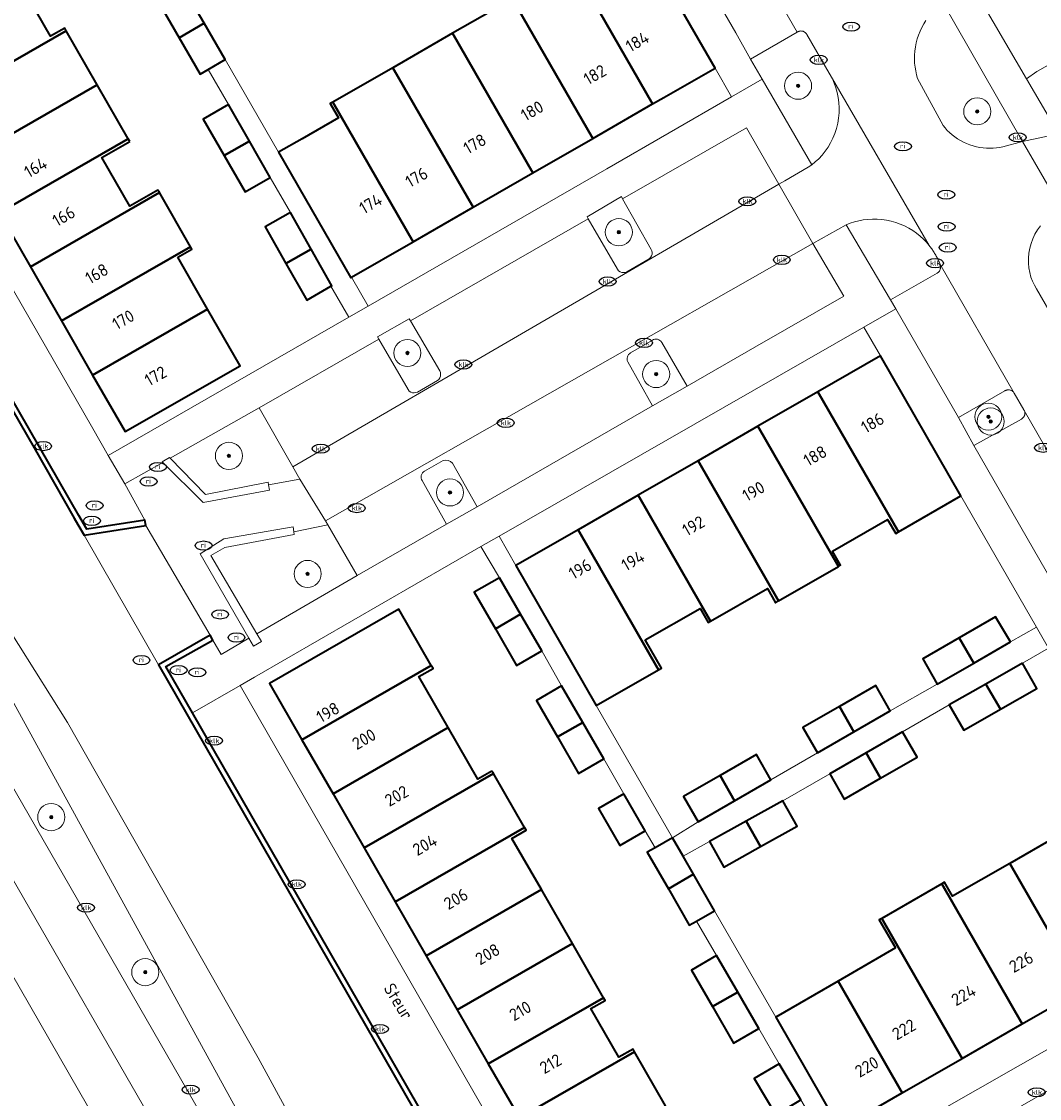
# Model space of a CAD drawing. Header units: metres. Extents: x 103671 to 105190, y 427150 to 429171.
# Tile 53 of 256: x 104282 to 104357, y 427253 to 427333. Entities that reach past the tile are written whole.
import ezdxf
from ezdxf.enums import TextEntityAlignment as Align

# ---------------------------------------------------------------- set-up
doc = ezdxf.new("R2010")
doc.units = ezdxf.units.M
for name, color, linetype, lineweight in [('B-WE-GK-BESCHOEIING-G', 253, 'GK-BESCHOEIING-SO', 18), ('B-WE-GK-KADEMUUR-GV', 253, 'Continuous', 35), ('B-WE-GR-BEPLANTING_CULTUUR_BODEMBEDEKKER-GV', 253, 'Continuous', 18), ('B-WE-GR-BEPLANTING_CULTUUR_HEESTERS-GV', 253, 'Continuous', 18), ('B-WE-GR-BOOM-S', 253, 'Continuous', 25), ('B-WE-IE-MEUBILAIR-S', 253, 'Continuous', 25), ('B-WE-IE-TERREINAFSCHEIDING_KUNSTMATIG_MUUR-GV', 253, 'Continuous', 18), ('B-WE-OG-BEBOUWING-GV', 253, 'Continuous', 35), ('B-WE-OG-BEBOUWING-T18', 7, 'Continuous', 18), ('B-WE-OG-TERREIN_BEGROEID-GV', 253, 'Continuous', 18), ('B-WE-OG-TERREIN_ERF-GV', 253, 'Continuous', 18), ('B-WE-OG-TERREIN_OEVER-GV', 253, 'Continuous', 18), ('B-WE-OG-TOPOGRAFIE-T18', 7, 'Continuous', 18), ('B-WE-OG-WATER_SLOOT-GV', 253, 'Continuous', 18), ('B-WE-VH-GESLOTENVERHARDING_ASFALT-GV', 253, 'Continuous', 18), ('B-WE-VH-OPENVERHARDING-GV', 253, 'Continuous', 18), ('B-WE-VH-OPENVERHARDING_BETONSTRAATSTEEN-GV', 253, 'Continuous', 18), ('B-WE-VH-OPENVERHARDING_TEGEL-GV', 253, 'Continuous', 18), ('B-WE-VW-MARKERING_PICTOGRAM-G', 253, 'Continuous', 18)]:
    doc.layers.add(name, color=color, linetype=linetype, lineweight=lineweight)
doc.styles.add('NLCS-ISO', font='NLCS-ISO.ttf')
doc.styles.add('NLCS-ISO-M500-T18', font='NLCS-ISO.ttf', dxfattribs={"height": 0.9})
doc.linetypes.add('GK-BESCHOEIING-SO', pattern='A,18,-3,[1,NLCS.SHX,S=0.6,R=0,X=0,Y=0],-3', length=24)

# ---------------------------------------------------------------- blocks, each defined once
blk = doc.blocks.new('SIE-MEUBILAIR_PUT_KOLK-SO')
blk.add_ellipse((0, 0), major_axis=(1.25, 0), ratio=0.54)
at = {"style": 'NLCS-ISO'}
blk.add_text('klk', height=0.75, dxfattribs=at).set_placement((0.03, 0), align=Align.MIDDLE_CENTER)
blk = doc.blocks.new('SIE-MEUBILAIR_PUT_RIOOLPUT-SO')
blk.add_ellipse((0, 0), major_axis=(1.25, 0), ratio=0.54)
at = {"style": 'NLCS-ISO'}
blk.add_text('ri', height=0.75, dxfattribs=at).set_placement((-0.04, 0.07), align=Align.MIDDLE_CENTER)
blk = doc.blocks.new('SGR-BOOM_GBKN-SO')
at = {"linetype": 'ByBlock', "lineweight": 18}
h = blk.add_hatch(color=0, dxfattribs=at)
h.dxf.hatch_style = 1
edge = h.paths.add_edge_path()
edge.add_arc((0, 0), 0.25, 0, 360)
at = {"color": 0, "linetype": 'ByBlock', "lineweight": 18}
for radius in [2, 0.25]:
    blk.add_circle((0, 0), radius, dxfattribs=at)
at = {"color": 0, "linetype": 'ByBlock', "lineweight": 18, "style": 'NLCS-ISO'}
blk.add_attdef('SOORT', (2.5, 0), '', height=1.5, dxfattribs=at)

msp = doc.modelspace()

# ---------------------------------------------------------------- linework, layer by layer
at = {"layer": 'B-WE-GK-BESCHOEIING-G', "flags": 128}
msp.add_lwpolyline([(104286.216, 427295.091), (104291.7, 427285.527)], dxfattribs=at)
at = {"layer": 'B-WE-GK-KADEMUUR-GV', "flags": 128}
for points in [[(104285.488, 427296.363), (104285.763, 427295.883), (104286.216, 427295.091), (104290.77, 427295.816), (104290.709, 427296.213), (104286.416, 427295.539), (104285.827, 427296.556), (104258.083, 427344.864), (104256.135, 427348.256), (104258.848, 427351.59), (104258.545, 427351.849), (104255.647, 427348.281), (104257.087, 427345.777), (104282.62, 427301.37)], [(104295.722, 427287.342), (104295.527, 427287.711), (104291.7, 427285.527), (104323.787, 427229.71), (104327.733, 427231.137), (104327.603, 427231.509), (104323.958, 427230.214), (104294.223, 427281.969), (104292.251, 427285.401)]]:
    msp.add_lwpolyline(points, close=True, dxfattribs=at)
at = {"layer": 'B-WE-GR-BEPLANTING_CULTUUR_BODEMBEDEKKER-GV', "flags": 128}
for points in [[(104299.14, 427304.501), (104292.562, 427300.787), (104295.185, 427298.097), (104299.804, 427299.006), (104299.839, 427298.819), (104302.15, 427299.23), (104301.644, 427300.156)], [(104290.77, 427295.816), (104286.216, 427295.091), (104291.7, 427285.527), (104295.527, 427287.711)], [(104306.389, 427292.113), (104304.227, 427295.872), (104301.71, 427295.349), (104301.736, 427295.154), (104296.618, 427294.2), (104295.582, 427293.594), (104298.972, 427287.821)]]:
    msp.add_lwpolyline(points, close=True, dxfattribs=at)
at = {"layer": 'B-WE-GR-BEPLANTING_CULTUUR_HEESTERS-GV', "flags": 128}
for points in [[(104348.408, 427333.122), (104348.248, 427332.869), (104348.102, 427332.605), (104347.972, 427332.331), (104347.859, 427332.049), (104347.763, 427331.759), (104347.686, 427331.465), (104347.627, 427331.166), (104347.586, 427330.866), (104347.564, 427330.565), (104347.56, 427330.266), (104347.574, 427329.97), (104347.606, 427329.678), (104347.654, 427329.393), (104347.718, 427329.115), (104347.796, 427328.845), (104349.673, 427325.365), (104349.823, 427325.183), (104349.985, 427325.007), (104350.158, 427324.838), (104350.343, 427324.677), (104350.539, 427324.526), (104350.744, 427324.385), (104350.959, 427324.254), (104351.182, 427324.136), (104351.413, 427324.031), (104351.649, 427323.939), (104351.891, 427323.861), (104352.136, 427323.797), (104352.383, 427323.748), (104352.632, 427323.714), (104352.881, 427323.693), (104353.128, 427323.688), (104353.373, 427323.696), (104353.614, 427323.717), (104353.851, 427323.751), (104354.082, 427323.798), (104355.545, 427324.191), (104349.677, 427334.392)], [(104356.871, 427317.945), (104356.656, 427317.652), (104356.467, 427317.338), (104356.305, 427317.004), (104356.174, 427316.656), (104356.076, 427316.297), (104356.011, 427315.932), (104355.98, 427315.566), (104355.982, 427315.204), (104356.015, 427314.848), (104356.079, 427314.504), (104356.169, 427314.174), (104356.283, 427313.862), (104356.418, 427313.569), (104356.571, 427313.296), (104357.576, 427311.561)], [(104328.205, 427309.496), (104326.583, 427308.561)], [(104330.758, 427306.107), (104328.891, 427309.341)], [(104326.377, 427307.905), (104328.214, 427304.646), (104330.758, 427306.107)], [(104312.749, 427300.613), (104311.365, 427299.834)], [(104312.999, 427295.909), (104315.261, 427297.208), (104313.434, 427300.425)], [(104311.186, 427299.132), (104312.999, 427295.909)]]:
    msp.add_lwpolyline(points, dxfattribs=at)
for points in [[(104339.971, 427322.455), (104340.237, 427322.673), (104340.493, 427322.914), (104340.737, 427323.177), (104340.966, 427323.461), (104341.178, 427323.766), (104341.37, 427324.09), (104341.54, 427324.43), (104341.686, 427324.785), (104341.805, 427325.152), (104341.897, 427325.527), (104341.961, 427325.909), (104341.996, 427326.293), (104342.003, 427326.676), (104341.982, 427327.056), (104341.933, 427327.429), (104341.859, 427327.793), (104341.761, 427328.145), (104341.641, 427328.483), (104341.501, 427328.806), (104341.343, 427329.111), (104341.266, 427329.243), (104339.602, 427332.1), (104339.583, 427332.131), (104339.561, 427332.161), (104339.536, 427332.19), (104339.508, 427332.218), (104339.478, 427332.244), (104339.444, 427332.268), (104339.409, 427332.289), (104339.371, 427332.307), (104339.331, 427332.322), (104339.291, 427332.334), (104339.249, 427332.342), (104339.207, 427332.346), (104339.165, 427332.347), (104339.124, 427332.344), (104339.083, 427332.338), (104339.044, 427332.329), (104339.007, 427332.317), (104338.971, 427332.302), (104338.938, 427332.285), (104338.907, 427332.266), (104335.454, 427330.276), (104336.317, 427328.782)], [(104325.989, 427319.938), (104325.912, 427320.115), (104323.378, 427318.628), (104323.461, 427318.463), (104325.615, 427314.741), (104325.703, 427314.635), (104325.815, 427314.557), (104325.944, 427314.51), (104326.071, 427314.499), (104326.196, 427314.518), (104326.313, 427314.568), (104327.972, 427315.517), (104328.071, 427315.614), (104328.141, 427315.734), (104328.178, 427315.868), (104328.181, 427315.984), (104328.16, 427316.098), (104328.114, 427316.204), (104325.99, 427319.937)], [(104342.514, 427318.028), (104345.791, 427312.496), (104349.241, 427314.458), (104349.271, 427314.478), (104349.301, 427314.501), (104349.329, 427314.526), (104349.356, 427314.554), (104349.382, 427314.585), (104349.405, 427314.617), (104349.426, 427314.652), (104349.444, 427314.689), (104349.46, 427314.727), (104349.473, 427314.766), (104349.482, 427314.806), (104349.489, 427314.847), (104349.492, 427314.888), (104349.492, 427314.929), (104349.489, 427314.969), (104349.483, 427315.008), (104349.475, 427315.046), (104349.464, 427315.082), (104349.45, 427315.117), (104349.435, 427315.15), (104349.434, 427315.151), (104349.405, 427315.223), (104349.375, 427315.295), (104349.343, 427315.367), (104349.311, 427315.438), (104349.277, 427315.508), (104349.243, 427315.578), (104349.207, 427315.648), (104349.171, 427315.717), (104349.133, 427315.786), (104349.094, 427315.854), (104349.054, 427315.921), (104349.014, 427315.988), (104348.972, 427316.054), (104348.929, 427316.12), (104348.885, 427316.185), (104348.841, 427316.249), (104348.795, 427316.312), (104348.749, 427316.375), (104348.701, 427316.437), (104348.653, 427316.498), (104348.446, 427316.741), (104348.22, 427316.975), (104347.975, 427317.199), (104347.713, 427317.409), (104347.434, 427317.605), (104347.14, 427317.784), (104346.832, 427317.944), (104346.511, 427318.084), (104346.181, 427318.203), (104345.842, 427318.3), (104345.497, 427318.373), (104345.15, 427318.424), (104344.801, 427318.45), (104344.453, 427318.453), (104344.109, 427318.433), (104343.771, 427318.392), (104343.441, 427318.329), (104343.121, 427318.246), (104342.811, 427318.146)], [(104310.335, 427310.934), (104310.222, 427311.096), (104307.891, 427309.742), (104307.982, 427309.585), (104307.984, 427309.581), (104310.15, 427305.852), (104310.24, 427305.744), (104310.356, 427305.665), (104310.489, 427305.62), (104310.608, 427305.611), (104310.727, 427305.631), (104310.837, 427305.677), (104312.313, 427306.526), (104312.415, 427306.612), (104312.493, 427306.72), (104312.541, 427306.845), (104312.556, 427306.978), (104312.537, 427307.11), (104312.486, 427307.233)], [(104354.94, 427305.583), (104354.935, 427305.592), (104354.915, 427305.622), (104354.893, 427305.652), (104354.868, 427305.681), (104354.84, 427305.708), (104354.809, 427305.734), (104354.776, 427305.757), (104354.741, 427305.778), (104354.704, 427305.796), (104354.665, 427305.811), (104354.624, 427305.823), (104354.583, 427305.831), (104354.542, 427305.836), (104354.5, 427305.837), (104354.459, 427305.836), (104354.419, 427305.83), (104354.38, 427305.822), (104354.343, 427305.811), (104354.307, 427305.798), (104354.274, 427305.782), (104354.242, 427305.764), (104350.815, 427303.791), (104351.96, 427301.732), (104355.459, 427303.682), (104355.489, 427303.699), (104355.518, 427303.718), (104355.547, 427303.74), (104355.574, 427303.764), (104355.6, 427303.791), (104355.624, 427303.82), (104355.646, 427303.852), (104355.666, 427303.886), (104355.682, 427303.921), (104355.696, 427303.958), (104355.707, 427303.996), (104355.715, 427304.034), (104355.719, 427304.073), (104355.721, 427304.111), (104355.719, 427304.149), (104355.714, 427304.186), (104355.707, 427304.222), (104355.697, 427304.257), (104355.685, 427304.29), (104355.671, 427304.321), (104355.641, 427304.373)]]:
    msp.add_lwpolyline(points, close=True, dxfattribs=at)
at = {"layer": 'B-WE-GR-BEPLANTING_CULTUUR_HEESTERS-GV'}
for points in [[(104328.891, 427309.341, 0.450494), (104328.205, 427309.496)], [(104326.583, 427308.561, 0.399271), (104326.377, 427307.905)], [(104313.434, 427300.425, 0.280406), (104312.749, 427300.613)], [(104311.365, 427299.834, 0.419813), (104311.186, 427299.132)]]:
    msp.add_lwpolyline(points, format="xyb", dxfattribs=at)
at = {"layer": 'B-WE-IE-TERREINAFSCHEIDING_KUNSTMATIG_MUUR-GV', "flags": 128}
for points in [[(104299.839, 427298.819), (104299.804, 427299.006), (104295.185, 427298.097), (104292.562, 427300.787), (104292.515, 427300.835), (104291.993, 427300.508), (104292.02, 427300.481), (104295.003, 427297.526), (104299.915, 427298.418)], [(104301.736, 427295.154), (104301.71, 427295.349), (104301.658, 427295.729), (104296.535, 427294.829), (104294.793, 427293.727), (104298.387, 427287.482), (104298.721, 427286.903), (104299.316, 427287.236), (104298.972, 427287.821), (104295.582, 427293.594), (104296.618, 427294.2)]]:
    msp.add_lwpolyline(points, close=True, dxfattribs=at)
at = {"layer": 'B-WE-OG-BEBOUWING-GV', "flags": 128}
for points in [[(104322.286, 427337.253), (104328.211, 427326.958), (104329.05, 427327.442), (104332.836, 427329.599), (104326.905, 427339.904)], [(104317.862, 427334.714), (104323.79, 427324.413), (104328.211, 427326.958), (104322.286, 427337.253)], [(104281.558, 427335.764), (104273.065, 427330.879), (104275.364, 427326.883), (104284.901, 427332.369), (104284.783, 427332.557), (104283.742, 427331.968)], [(104294.35, 427334.185), (104293.531, 427335.603), (104292.308, 427334.896), (104291.678, 427334.533), (104293.228, 427331.849), (104295.081, 427332.92)], [(104323.79, 427324.413), (104317.862, 427334.714), (104313.439, 427332.175), (104319.369, 427321.868)], [(104295.081, 427332.92), (104293.228, 427331.849), (104294.778, 427329.166), (104295.378, 427329.512), (104296.631, 427330.236)], [(104275.364, 427326.883), (104277.658, 427322.896), (104287.187, 427328.377), (104284.901, 427332.369)], [(104314.95, 427319.323), (104319.369, 427321.868), (104313.439, 427332.175), (104309.015, 427329.637)], [(104310.53, 427316.778), (104314.95, 427319.323), (104309.015, 427329.637), (104304.591, 427327.097)], [(104287.187, 427328.377), (104277.658, 427322.896), (104279.952, 427318.909), (104289.481, 427324.389)], [(104296.568, 427323.153), (104298.423, 427324.22), (104296.874, 427326.912), (104295.019, 427325.845)], [(104300.585, 427323.398), (104305.913, 427314.119), (104305.98, 427314.158), (104310.53, 427316.778), (104304.591, 427327.097), (104304.395, 427326.985), (104305, 427325.93), (104302.315, 427324.39)], [(104289.592, 427324.195), (104289.481, 427324.389), (104279.952, 427318.909), (104282.247, 427314.921), (104291.781, 427320.405), (104291.663, 427320.597), (104289.584, 427319.401), (104287.514, 427322.999)], [(104298.423, 427324.22), (104296.568, 427323.153), (104298.116, 427320.462), (104299.971, 427321.529)], [(104294.072, 427316.414), (104291.781, 427320.405), (104282.247, 427314.921), (104283.607, 427312.558), (104284.542, 427310.933)], [(104301.461, 427318.935), (104299.596, 427317.885), (104301.128, 427315.17), (104302.985, 427316.229)], [(104293.144, 427315.628), (104294.174, 427316.236), (104294.072, 427316.414), (104284.542, 427310.933), (104286.846, 427306.929), (104295.329, 427311.809)], [(104302.985, 427316.229), (104301.128, 427315.17), (104302.66, 427312.454), (104304.452, 427313.489), (104304.51, 427313.522)], [(104295.329, 427311.809), (104286.846, 427306.929), (104289.25, 427302.75), (104297.744, 427307.622)], [(104346.388, 427295.349), (104350.995, 427297.999), (104345.041, 427308.349), (104340.434, 427305.699)], [(104341.956, 427292.799), (104342.102, 427292.883), (104341.503, 427293.923), (104345.577, 427296.267), (104346.175, 427295.227), (104346.388, 427295.349), (104340.434, 427305.699), (104336.002, 427303.149)], [(104341.956, 427292.799), (104336.002, 427303.149), (104331.57, 427300.6), (104337.524, 427290.25)], [(104332.494, 427288.741), (104336.692, 427291.156), (104337.291, 427290.116), (104337.524, 427290.25), (104331.57, 427300.6), (104327.138, 427298.05)], [(104327.673, 427287.363), (104331.721, 427289.692), (104332.324, 427288.643), (104332.494, 427288.741), (104327.138, 427298.05), (104322.706, 427295.5), (104328.655, 427285.159), (104328.869, 427285.283)], [(104322.706, 427295.5), (104318.101, 427292.851), (104324.05, 427282.51), (104328.655, 427285.159)], [(104316.908, 427291.955), (104315.043, 427290.885), (104316.604, 427288.183), (104318.466, 427289.259)], [(104302.31, 427279.985), (104311.864, 427285.478), (104309.47, 427289.642), (104299.916, 427284.149)], [(104318.466, 427289.259), (104316.604, 427288.183), (104318.165, 427285.482), (104320.027, 427286.558)], [(104354.645, 427287.214), (104353.561, 427289.071), (104350.872, 427287.519), (104351.947, 427285.656)], [(104351.947, 427285.656), (104350.872, 427287.519), (104348.174, 427285.961), (104349.249, 427284.099)], [(104311.864, 427285.478), (104302.31, 427279.985), (104304.604, 427275.995), (104313.118, 427280.889), (104310.951, 427284.657), (104311.992, 427285.255)], [(104355.541, 427285.657), (104352.839, 427284.107), (104353.909, 427282.242), (104356.602, 427283.787)], [(104321.189, 427280.198), (104323.05, 427281.275), (104321.486, 427283.977), (104319.631, 427282.889)], [(104342.015, 427282.434), (104343.086, 427280.569), (104345.777, 427282.114), (104344.719, 427283.986)], [(104352.839, 427284.107), (104350.137, 427282.558), (104351.207, 427280.693), (104353.909, 427282.242)], [(104342.015, 427282.434), (104339.324, 427280.89), (104340.394, 427279.025), (104343.086, 427280.569)], [(104323.05, 427281.275), (104321.189, 427280.198), (104322.747, 427277.506), (104324.608, 427278.583)], [(104316.348, 427277.678), (104315.308, 427277.08), (104313.118, 427280.889), (104304.604, 427275.995), (104306.899, 427272.004), (104316.452, 427277.497)], [(104343.991, 427279.02), (104345.065, 427277.158), (104347.764, 427278.715), (104346.68, 427280.572)], [(104333.198, 427277.34), (104334.27, 427275.476), (104336.961, 427277.024), (104335.899, 427278.893)], [(104343.991, 427279.02), (104341.302, 427277.469), (104342.376, 427275.607), (104345.065, 427277.158)], [(104316.452, 427277.497), (104306.899, 427272.004), (104309.193, 427268.014), (104318.746, 427273.506)], [(104333.198, 427277.34), (104330.506, 427275.793), (104331.578, 427273.929), (104334.27, 427275.476)], [(104326.079, 427276.002), (104324.23, 427274.904), (104325.807, 427272.189), (104327.666, 427273.268)], [(104335.133, 427273.975), (104336.18, 427272.097), (104338.907, 427273.616), (104337.84, 427275.483)], [(104335.133, 427273.975), (104332.427, 427272.467), (104333.473, 427270.589), (104336.18, 427272.097)], [(104309.193, 427268.014), (104311.487, 427264.023), (104320, 427268.918), (104317.825, 427272.702), (104318.865, 427273.3), (104318.746, 427273.506)], [(104354.605, 427270.852), (104359.956, 427261.552), (104364.387, 427264.1), (104359.036, 427273.4)], [(104330.477, 427271.381), (104329.693, 427272.743), (104328.399, 427272.004), (104327.826, 427271.677), (104329.378, 427268.981), (104331.241, 427270.054)], [(104349.575, 427269.344), (104355.524, 427259.004), (104359.956, 427261.552), (104354.605, 427270.852), (104350.38, 427268.423), (104349.782, 427269.463)], [(104331.241, 427270.054), (104329.378, 427268.981), (104330.929, 427266.286), (104331.467, 427266.596), (104332.792, 427267.358)], [(104349.575, 427269.344), (104345.143, 427266.796), (104351.093, 427256.455), (104355.524, 427259.004)], [(104322.295, 427264.927), (104320, 427268.918), (104311.487, 427264.023), (104313.781, 427260.033)], [(104346.158, 427264.611), (104341.913, 427262.16), (104346.661, 427253.907), (104351.093, 427256.455), (104345.143, 427266.796), (104344.962, 427266.692)], [(104324.589, 427260.937), (104322.295, 427264.927), (104313.781, 427260.033), (104316.076, 427256.042)], [(104332.643, 427260.277), (104334.503, 427261.355), (104332.944, 427264.046), (104331.084, 427262.968)], [(104342.056, 427251.259), (104346.661, 427253.907), (104341.913, 427262.16), (104337.313, 427259.503)], [(104334.503, 427261.355), (104332.643, 427260.277), (104334.202, 427257.586), (104336.062, 427258.664)], [(104318.37, 427252.052), (104326.884, 427256.947), (104326.772, 427257.141), (104325.731, 427256.543), (104323.663, 427260.14), (104324.703, 427260.738), (104324.589, 427260.937), (104316.076, 427256.042)], [(104318.37, 427252.052), (104320.664, 427248.061), (104329.178, 427252.956), (104326.884, 427256.947)], [(104337.312, 427252.281), (104339.16, 427253.38), (104337.571, 427256.053), (104335.723, 427254.955)]]:
    msp.add_lwpolyline(points, close=True, dxfattribs=at)
at = {"layer": 'B-WE-OG-TERREIN_BEGROEID-GV', "flags": 128}
for points in [[(104383.226, 427334.314), (104382.088, 427335.277), (104380.423, 427336.241), (104377.737, 427336.358), (104374.701, 427336.241), (104372.073, 427336.182), (104370.613, 427336.416), (104369.153, 427336.416), (104367.985, 427335.248), (104366.759, 427334.139), (104365.416, 427332.562), (104364.482, 427331.978), (104362.672, 427331.336), (104360.161, 427330.927), (104358.058, 427330.168), (104356.599, 427329.35), (104355.839, 427328.825), (104357.43, 427326.072), (104359.977, 427326.348), (104374.23, 427330.059), (104384.088, 427333.28)], [(104272.149, 427277.82), (104262.029, 427295.334), (104257.669, 427292.917), (104259.751, 427289.197), (104270.975, 427269.686), (104315.782, 427191.795), (104316.654, 427190.28), (104320.996, 427192.804), (104304.469, 427221.589)]]:
    msp.add_lwpolyline(points, close=True, dxfattribs=at)
for points in [[(104351.86, 427335.647), (104355.839, 427328.825), (104356.599, 427329.35), (104358.058, 427330.168), (104360.161, 427330.927), (104362.672, 427331.336), (104364.482, 427331.978), (104365.416, 427332.562), (104366.759, 427334.139)], [(104275.696, 427292.414), (104274.084, 427295.354), (104271.303, 427300.428), (104268.23, 427298.596), (104270.492, 427294.641), (104308.557, 427228.519), (104312.422, 427221.762)], [(104328.238, 427197.233), (104334.537, 427207.257), (104332.261, 427206.416), (104331.412, 427205.859), (104328.985, 427205.02), (104326.44, 427205.01), (104324.476, 427205.794), (104322.769, 427207.643), (104314.184, 427222.203), (104281.173, 427282.422), (104275.696, 427292.414)]]:
    msp.add_lwpolyline(points, dxfattribs=at)
at = {"layer": 'B-WE-OG-TERREIN_ERF-GV', "flags": 128}
for points in [[(104262.445, 427345.406), (104286.853, 427302.975), (104287.997, 427300.998), (104305.78, 427311.199), (104304.452, 427313.489), (104302.66, 427312.454), (104301.128, 427315.17), (104299.596, 427317.885), (104301.461, 427318.935), (104299.971, 427321.529), (104298.116, 427320.462), (104296.568, 427323.153), (104295.019, 427325.845), (104296.874, 427326.912), (104295.378, 427329.512), (104294.778, 427329.166), (104293.228, 427331.849), (104291.678, 427334.533)], [(104281.558, 427335.764), (104283.742, 427331.968), (104284.783, 427332.557), (104284.901, 427332.369), (104287.187, 427328.377), (104289.481, 427324.389), (104289.592, 427324.195), (104287.514, 427322.999), (104289.584, 427319.401), (104291.663, 427320.597), (104291.781, 427320.405), (104294.072, 427316.414), (104294.174, 427316.236), (104293.144, 427315.628), (104295.329, 427311.809), (104297.744, 427307.622), (104289.25, 427302.75), (104286.846, 427306.929), (104284.542, 427310.933), (104283.607, 427312.558), (104282.247, 427314.921), (104279.952, 427318.909)], [(104294.35, 427334.185), (104295.081, 427332.92), (104296.631, 427330.236), (104300.585, 427323.398), (104302.315, 427324.39), (104305, 427325.93), (104304.395, 427326.985), (104304.591, 427327.097), (104309.015, 427329.637), (104313.439, 427332.175), (104317.862, 427334.714)], [(104337.312, 427252.281), (104335.723, 427254.955), (104337.571, 427256.053), (104336.062, 427258.664), (104334.202, 427257.586), (104332.643, 427260.277), (104331.084, 427262.968), (104332.944, 427264.046), (104331.467, 427266.596), (104330.929, 427266.286), (104329.378, 427268.981), (104327.826, 427271.677), (104328.399, 427272.004), (104327.666, 427273.268), (104325.807, 427272.189), (104324.23, 427274.904), (104326.079, 427276.002), (104324.608, 427278.583), (104322.747, 427277.506), (104321.189, 427280.198), (104319.631, 427282.889), (104321.486, 427283.977), (104320.027, 427286.558), (104318.165, 427285.482), (104316.604, 427288.183), (104315.043, 427290.885), (104316.908, 427291.955), (104315.515, 427294.266), (104298.805, 427284.614), (104297.733, 427283.986), (104324.152, 427238.055)], [(104318.37, 427252.052), (104316.076, 427256.042), (104313.781, 427260.033), (104311.487, 427264.023), (104309.193, 427268.014), (104306.899, 427272.004), (104304.604, 427275.995), (104302.31, 427279.985), (104299.916, 427284.149), (104309.47, 427289.642), (104311.864, 427285.478), (104311.992, 427285.255), (104310.951, 427284.657), (104313.118, 427280.889), (104315.308, 427277.08), (104316.348, 427277.678), (104316.452, 427277.497), (104318.746, 427273.506), (104318.865, 427273.3), (104317.825, 427272.702), (104320, 427268.918), (104322.295, 427264.927), (104324.589, 427260.937), (104324.703, 427260.738), (104323.663, 427260.14), (104325.731, 427256.543), (104326.772, 427257.141), (104326.884, 427256.947), (104329.178, 427252.956)], [(104357.474, 427286.755), (104355.541, 427285.657), (104356.602, 427283.787), (104353.909, 427282.242), (104351.207, 427280.693), (104350.137, 427282.558), (104346.68, 427280.572), (104347.764, 427278.715), (104345.065, 427277.158), (104342.376, 427275.607), (104341.302, 427277.469), (104337.84, 427275.483), (104338.907, 427273.616), (104336.18, 427272.097), (104333.473, 427270.589), (104332.427, 427272.467), (104330.477, 427271.381), (104331.241, 427270.054), (104332.792, 427267.358), (104337.313, 427259.503), (104341.913, 427262.16), (104346.158, 427264.611), (104344.962, 427266.692), (104345.143, 427266.796), (104349.575, 427269.344), (104349.782, 427269.463), (104350.38, 427268.423), (104354.605, 427270.852), (104359.036, 427273.4)]]:
    msp.add_lwpolyline(points, dxfattribs=at)
for points in [[(104305.98, 427314.158), (104307.202, 427312.021), (104324.826, 427322.165), (104334.051, 427327.474), (104332.836, 427329.599), (104329.05, 427327.442), (104328.211, 427326.958), (104323.79, 427324.413), (104319.369, 427321.868), (104314.95, 427319.323), (104310.53, 427316.778)], [(104331.57, 427300.6), (104336.002, 427303.149), (104340.434, 427305.699), (104345.041, 427308.349), (104343.822, 427310.468), (104316.88, 427295.04), (104318.101, 427292.851), (104322.706, 427295.5), (104327.138, 427298.05)], [(104344.719, 427283.986), (104345.777, 427282.114), (104349.249, 427284.099), (104348.174, 427285.961), (104350.872, 427287.519), (104353.561, 427289.071), (104354.645, 427287.214), (104356.568, 427288.304), (104350.995, 427297.999), (104346.388, 427295.349), (104346.175, 427295.227), (104345.577, 427296.267), (104341.503, 427293.923), (104342.102, 427292.883), (104341.956, 427292.799), (104337.524, 427290.25), (104337.291, 427290.116), (104336.692, 427291.156), (104332.494, 427288.741), (104332.324, 427288.643), (104331.721, 427289.692), (104327.673, 427287.363), (104328.869, 427285.283), (104328.655, 427285.159), (104324.05, 427282.51), (104329.693, 427272.743), (104331.578, 427273.929), (104330.506, 427275.793), (104333.198, 427277.34), (104335.899, 427278.893), (104336.961, 427277.024), (104340.394, 427279.025), (104339.324, 427280.89), (104342.015, 427282.434)], [(104370.284, 427264.479), (104368.992, 427266.748), (104364.387, 427264.1), (104359.956, 427261.552), (104355.524, 427259.004), (104351.093, 427256.455), (104346.661, 427253.907), (104342.056, 427251.259), (104343.312, 427249.076)]]:
    msp.add_lwpolyline(points, close=True, dxfattribs=at)
at = {"layer": 'B-WE-OG-TERREIN_OEVER-GV', "flags": 128}
for points in [[(104272.898, 427300.461), (104271.704, 427299.796), (104271.443, 427300.286), (104271.353, 427300.458), (104271.303, 427300.428), (104274.084, 427295.354), (104275.696, 427292.414), (104281.173, 427282.422), (104314.184, 427222.203), (104322.769, 427207.643), (104324.476, 427205.794), (104326.44, 427205.01), (104328.985, 427205.02), (104331.412, 427205.859), (104332.261, 427206.416), (104333.391, 427207.158), (104334.73, 427208.907), (104335.94, 427210.608)], [(104336.307, 427215.304), (104328.17, 427229.79), (104327.733, 427231.137), (104323.787, 427229.71), (104324.567, 427228.404), (104332.653, 427214.184), (104333.153, 427212.842), (104333.345, 427211.264), (104331.652, 427208.572), (104331.77, 427208.216), (104330.311, 427207.389), (104329.619, 427208.772), (104328.141, 427207.918), (104326.86, 427207.996), (104325.922, 427208.418), (104316.967, 427223.647), (104299.083, 427256.493), (104284.992, 427281.259), (104272.898, 427300.461)]]:
    msp.add_lwpolyline(points, dxfattribs=at)
at = {"layer": 'B-WE-OG-WATER_SLOOT-GV', "flags": 128}
msp.add_lwpolyline([(104251.305, 427339.551), (104266.658, 427311.453), (104272.898, 427300.461), (104284.992, 427281.259), (104299.083, 427256.493), (104316.967, 427223.647), (104325.922, 427208.418), (104326.86, 427207.996), (104328.141, 427207.918), (104329.619, 427208.772), (104330.311, 427207.389), (104331.77, 427208.216), (104331.652, 427208.572), (104333.345, 427211.264), (104333.153, 427212.842), (104332.653, 427214.184), (104324.567, 427228.404), (104323.787, 427229.71), (104291.7, 427285.527), (104286.216, 427295.091), (104285.763, 427295.883), (104285.488, 427296.363), (104282.62, 427301.37), (104257.087, 427345.777)], dxfattribs=at)
at = {"layer": 'B-WE-VH-GESLOTENVERHARDING_ASFALT-GV', "flags": 128}
for points in [[(104270.492, 427294.641), (104268.23, 427298.596), (104268.043, 427298.924), (104266.385, 427301.85), (104260.247, 427298.472), (104262.029, 427295.334), (104272.149, 427277.82), (104304.469, 427221.589), (104320.996, 427192.804), (104323.469, 427188.498), (104326.851, 427190.463), (104325.17, 427193.394)], [(104312.422, 427221.762), (104308.557, 427228.519), (104270.492, 427294.641)]]:
    msp.add_lwpolyline(points, dxfattribs=at)
at = {"layer": 'B-WE-VH-OPENVERHARDING-GV', "flags": 128}
for points in [[(104326.174, 427354.346), (104322.72, 427352.35), (104324.292, 427349.616), (104334.361, 427332.199), (104335.454, 427330.276), (104338.907, 427332.266)], [(104339.971, 427322.455), (104339.715, 427322.293), (104337.979, 427321.29), (104337.542, 427321.036), (104340.045, 427316.651), (104342.514, 427318.028), (104342.811, 427318.146), (104343.121, 427318.246), (104343.441, 427318.329), (104343.771, 427318.392), (104344.109, 427318.433), (104344.453, 427318.453), (104344.801, 427318.45), (104345.15, 427318.424), (104345.497, 427318.373), (104345.842, 427318.3), (104346.181, 427318.203), (104346.511, 427318.084), (104346.832, 427317.944), (104347.14, 427317.784), (104347.434, 427317.605), (104347.713, 427317.409), (104347.975, 427317.199), (104348.22, 427316.975), (104348.446, 427316.741), (104348.653, 427316.498), (104341.343, 427329.111), (104341.501, 427328.806), (104341.641, 427328.483), (104341.761, 427328.145), (104341.859, 427327.793), (104341.933, 427327.429), (104341.982, 427327.056), (104342.003, 427326.676), (104341.996, 427326.293), (104341.961, 427325.909), (104341.897, 427325.527), (104341.805, 427325.152), (104341.686, 427324.785), (104341.54, 427324.43), (104341.37, 427324.09), (104341.178, 427323.766), (104340.966, 427323.461), (104340.737, 427323.177), (104340.493, 427322.914), (104340.237, 427322.673)], [(104323.461, 427318.463), (104323.378, 427318.628), (104325.912, 427320.115), (104325.989, 427319.938), (104335.149, 427325.205), (104337.542, 427321.036), (104337.979, 427321.29), (104339.715, 427322.293), (104339.971, 427322.455), (104336.317, 427328.782), (104334.051, 427327.474), (104324.826, 427322.165), (104307.202, 427312.021), (104305.78, 427311.199), (104287.997, 427300.998), (104289.212, 427298.896), (104292.02, 427300.481), (104291.993, 427300.508), (104292.515, 427300.835), (104292.562, 427300.787), (104299.14, 427304.501), (104307.982, 427309.585), (104307.891, 427309.742), (104310.222, 427311.096), (104310.335, 427310.934)], [(104310.608, 427305.611), (104310.489, 427305.62), (104310.356, 427305.665), (104310.24, 427305.744), (104310.15, 427305.852), (104307.984, 427309.581), (104307.982, 427309.585), (104299.14, 427304.501), (104301.644, 427300.156), (104337.542, 427321.036), (104335.149, 427325.205), (104325.989, 427319.938), (104325.99, 427319.937), (104328.114, 427316.204), (104328.16, 427316.098), (104328.181, 427315.984), (104328.178, 427315.868), (104328.141, 427315.734), (104328.071, 427315.614), (104327.972, 427315.517), (104326.313, 427314.568), (104326.196, 427314.518), (104326.071, 427314.499), (104325.944, 427314.51), (104325.815, 427314.557), (104325.703, 427314.635), (104325.615, 427314.741), (104323.461, 427318.463), (104310.335, 427310.934), (104312.486, 427307.233), (104312.537, 427307.11), (104312.556, 427306.978), (104312.541, 427306.845), (104312.493, 427306.72), (104312.415, 427306.612), (104312.313, 427306.526), (104310.837, 427305.677), (104310.727, 427305.631)], [(104301.644, 427300.156), (104302.15, 427299.23), (104304.058, 427296.166), (104340.045, 427316.651), (104337.542, 427321.036)], [(104346.177, 427311.827), (104345.791, 427312.496), (104342.514, 427318.028), (104340.045, 427316.651), (104342.337, 427312.761), (104335.772, 427308.986), (104330.758, 427306.107), (104328.214, 427304.646), (104315.261, 427297.208), (104312.999, 427295.909), (104306.389, 427292.113), (104298.972, 427287.821), (104299.316, 427287.236), (104298.721, 427286.903), (104298.387, 427287.482), (104296.334, 427286.294), (104295.722, 427287.342), (104292.251, 427285.401), (104294.223, 427281.969), (104297.733, 427283.986), (104298.805, 427284.614), (104315.515, 427294.266), (104316.88, 427295.04), (104343.822, 427310.468)], [(104345.791, 427312.496), (104346.177, 427311.827), (104350.815, 427303.791), (104354.242, 427305.764), (104354.274, 427305.782), (104354.307, 427305.798), (104354.343, 427305.811), (104354.38, 427305.822), (104354.419, 427305.83), (104354.459, 427305.836), (104354.5, 427305.837), (104354.542, 427305.836), (104354.583, 427305.831), (104354.624, 427305.823), (104354.665, 427305.811), (104354.704, 427305.796), (104354.741, 427305.778), (104354.776, 427305.757), (104354.809, 427305.734), (104354.84, 427305.708), (104354.868, 427305.681), (104354.893, 427305.652), (104354.915, 427305.622), (104354.935, 427305.592), (104349.435, 427315.15), (104349.45, 427315.117), (104349.464, 427315.082), (104349.475, 427315.046), (104349.483, 427315.008), (104349.489, 427314.969), (104349.492, 427314.929), (104349.492, 427314.888), (104349.489, 427314.847), (104349.482, 427314.806), (104349.473, 427314.766), (104349.46, 427314.727), (104349.444, 427314.689), (104349.426, 427314.652), (104349.405, 427314.617), (104349.382, 427314.585), (104349.356, 427314.554), (104349.329, 427314.526), (104349.301, 427314.501), (104349.271, 427314.478), (104349.241, 427314.458)], [(104297.733, 427283.986), (104294.223, 427281.969), (104323.958, 427230.214), (104327.603, 427231.509), (104327.731, 427231.548), (104330.16, 427232.974), (104327.814, 427237.043), (104345.204, 427247.044), (104371.41, 427262.111), (104373.69, 427263.598), (104373.812, 427263.677), (104372.602, 427265.844), (104370.284, 427264.479), (104343.312, 427249.076), (104342.15, 427248.349), (104324.152, 427238.055)], [(104357.21, 427247.748), (104374.099, 427257.412), (104371.41, 427262.111), (104345.204, 427247.044), (104327.814, 427237.043), (104330.16, 427232.974), (104330.465, 427232.444), (104352.897, 427245.28)]]:
    msp.add_lwpolyline(points, close=True, dxfattribs=at)
for points in [[(104326.905, 427339.904), (104332.836, 427329.599), (104334.051, 427327.474), (104336.317, 427328.782), (104335.454, 427330.276), (104334.361, 427332.199), (104324.292, 427349.616)], [(104328.891, 427309.341), (104330.758, 427306.107), (104335.772, 427308.986), (104342.337, 427312.761), (104340.045, 427316.651), (104304.058, 427296.166)], [(104360.771, 427286.405), (104351.96, 427301.732), (104350.815, 427303.791), (104346.177, 427311.827), (104343.822, 427310.468), (104345.041, 427308.349), (104350.995, 427297.999), (104356.568, 427288.304), (104357.474, 427286.755)], [(104326.583, 427308.561), (104328.205, 427309.496)], [(104313.434, 427300.425), (104315.261, 427297.208), (104328.214, 427304.646), (104326.377, 427307.905)], [(104364.589, 427288.824), (104355.671, 427304.321), (104355.685, 427304.29), (104355.697, 427304.257), (104355.707, 427304.222), (104355.714, 427304.186), (104355.719, 427304.149), (104355.721, 427304.111), (104355.719, 427304.073), (104355.715, 427304.034), (104355.707, 427303.996), (104355.696, 427303.958), (104355.682, 427303.921), (104355.666, 427303.886), (104355.646, 427303.852), (104355.624, 427303.82), (104355.6, 427303.791), (104355.574, 427303.764), (104355.547, 427303.74), (104355.518, 427303.718), (104355.489, 427303.699), (104355.459, 427303.682), (104351.96, 427301.732), (104360.771, 427286.405)], [(104311.365, 427299.834), (104312.749, 427300.613)], [(104304.058, 427296.166), (104304.227, 427295.872), (104306.389, 427292.113), (104312.999, 427295.909), (104311.186, 427299.132)]]:
    msp.add_lwpolyline(points, dxfattribs=at)
at = {"layer": 'B-WE-VH-OPENVERHARDING-GV'}
for points in [[(104328.205, 427309.496, -0.450494), (104328.891, 427309.341)], [(104326.377, 427307.905, -0.399271), (104326.583, 427308.561)], [(104312.749, 427300.613, -0.280406), (104313.434, 427300.425)], [(104311.186, 427299.132, -0.419813), (104311.365, 427299.834)]]:
    msp.add_lwpolyline(points, format="xyb", dxfattribs=at)
at = {"layer": 'B-WE-VH-OPENVERHARDING_BETONSTRAATSTEEN-GV', "flags": 128}
for points in [[(104326.174, 427354.346), (104338.907, 427332.266), (104338.938, 427332.285), (104338.971, 427332.302), (104339.007, 427332.317), (104339.044, 427332.329), (104339.083, 427332.338), (104339.124, 427332.344), (104339.165, 427332.347), (104339.207, 427332.346), (104339.249, 427332.342), (104339.291, 427332.334), (104339.331, 427332.322), (104339.371, 427332.307), (104339.409, 427332.289), (104339.444, 427332.268), (104339.478, 427332.244), (104339.508, 427332.218), (104339.536, 427332.19), (104339.561, 427332.161), (104339.583, 427332.131), (104339.602, 427332.1), (104341.266, 427329.243), (104341.343, 427329.111), (104348.653, 427316.498), (104348.701, 427316.437), (104348.749, 427316.375), (104348.795, 427316.312), (104348.841, 427316.249), (104348.885, 427316.185), (104348.929, 427316.12), (104348.972, 427316.054), (104349.014, 427315.988), (104349.054, 427315.921), (104349.094, 427315.854), (104349.133, 427315.786), (104349.171, 427315.717), (104349.207, 427315.648), (104349.243, 427315.578), (104349.277, 427315.508), (104349.311, 427315.438), (104349.343, 427315.367), (104349.375, 427315.295), (104349.405, 427315.223), (104349.434, 427315.151), (104349.435, 427315.15), (104354.935, 427305.592), (104354.94, 427305.583), (104355.641, 427304.373), (104355.671, 427304.321), (104364.589, 427288.824)], [(104358.468, 427319.143), (104355.545, 427324.191), (104354.082, 427323.798), (104353.851, 427323.751), (104353.614, 427323.717), (104353.373, 427323.696), (104353.128, 427323.688), (104352.881, 427323.693), (104352.632, 427323.714), (104352.383, 427323.748), (104352.136, 427323.797), (104351.891, 427323.861), (104351.649, 427323.939), (104351.413, 427324.031), (104351.182, 427324.136), (104350.959, 427324.254), (104350.744, 427324.385), (104350.539, 427324.526), (104350.343, 427324.677), (104350.158, 427324.838), (104349.985, 427325.007), (104349.823, 427325.183), (104349.673, 427325.365), (104347.796, 427328.845), (104347.718, 427329.115), (104347.654, 427329.393), (104347.606, 427329.678), (104347.574, 427329.97), (104347.56, 427330.266), (104347.564, 427330.565), (104347.586, 427330.866), (104347.627, 427331.166), (104347.686, 427331.465), (104347.763, 427331.759), (104347.859, 427332.049), (104347.972, 427332.331), (104348.102, 427332.605), (104348.248, 427332.869), (104348.408, 427333.122)], [(104358.199, 427324.741), (104355.545, 427324.191), (104358.468, 427319.143)], [(104357.576, 427311.561), (104356.571, 427313.296), (104356.418, 427313.569), (104356.283, 427313.862), (104356.169, 427314.174), (104356.079, 427314.504), (104356.015, 427314.848), (104355.982, 427315.204), (104355.98, 427315.566), (104356.011, 427315.932), (104356.076, 427316.297), (104356.174, 427316.656), (104356.305, 427317.004), (104356.467, 427317.338), (104356.656, 427317.652), (104356.871, 427317.945)]]:
    msp.add_lwpolyline(points, dxfattribs=at)
at = {"layer": 'B-WE-VH-OPENVERHARDING_TEGEL-GV', "flags": 128}
for points in [[(104262.445, 427345.406), (104261.595, 427346.883), (104258.083, 427344.864), (104285.827, 427296.556), (104286.416, 427295.539), (104290.709, 427296.213), (104289.212, 427298.896), (104287.997, 427300.998), (104286.853, 427302.975)], [(104355.545, 427324.191), (104358.199, 427324.741), (104357.43, 427326.072), (104355.839, 427328.825), (104351.86, 427335.647), (104349.677, 427334.392)], [(104296.631, 427330.236), (104295.378, 427329.512), (104296.874, 427326.912), (104298.423, 427324.22), (104299.971, 427321.529), (104301.461, 427318.935), (104302.985, 427316.229), (104304.51, 427313.522), (104304.452, 427313.489), (104305.78, 427311.199), (104307.202, 427312.021), (104305.98, 427314.158), (104305.913, 427314.119), (104300.585, 427323.398)], [(104301.71, 427295.349), (104304.227, 427295.872), (104304.058, 427296.166), (104302.15, 427299.23), (104299.839, 427298.819), (104299.915, 427298.418), (104295.003, 427297.526), (104292.02, 427300.481), (104289.212, 427298.896), (104290.709, 427296.213), (104290.77, 427295.816), (104295.527, 427287.711), (104295.722, 427287.342), (104296.334, 427286.294), (104298.387, 427287.482), (104294.793, 427293.727), (104296.535, 427294.829), (104301.658, 427295.729)], [(104318.101, 427292.851), (104316.88, 427295.04), (104315.515, 427294.266), (104316.908, 427291.955), (104318.466, 427289.259), (104320.027, 427286.558), (104321.486, 427283.977), (104323.05, 427281.275), (104324.608, 427278.583), (104326.079, 427276.002), (104327.666, 427273.268), (104328.399, 427272.004), (104329.693, 427272.743), (104324.05, 427282.51)], [(104350.137, 427282.558), (104352.839, 427284.107), (104355.541, 427285.657), (104357.474, 427286.755), (104356.568, 427288.304), (104354.645, 427287.214), (104351.947, 427285.656), (104349.249, 427284.099), (104345.777, 427282.114), (104343.086, 427280.569), (104340.394, 427279.025), (104336.961, 427277.024), (104334.27, 427275.476), (104331.578, 427273.929), (104329.693, 427272.743), (104330.477, 427271.381), (104332.427, 427272.467), (104335.133, 427273.975), (104337.84, 427275.483), (104341.302, 427277.469), (104343.991, 427279.02), (104346.68, 427280.572)], [(104337.313, 427259.503), (104332.792, 427267.358), (104331.467, 427266.596), (104332.944, 427264.046), (104334.503, 427261.355), (104336.062, 427258.664), (104337.571, 427256.053), (104339.16, 427253.38), (104340.749, 427250.707), (104342.15, 427248.349), (104343.312, 427249.076), (104342.056, 427251.259)]]:
    msp.add_lwpolyline(points, close=True, dxfattribs=at)
at = {"layer": 'B-WE-VW-MARKERING_PICTOGRAM-G', "flags": 128}
msp.add_lwpolyline([(104265.388, 427296.647), (104324.197, 427194.619)], dxfattribs=at)

# ---------------------------------------------------------------- block references
at = {"layer": 'B-WE-GR-BOOM-S', "xscale": 0.5, "yscale": 0.5, "zscale": 0.5}
for p in [(104338.964, 427328.301), (104352.2, 427326.407), (104325.719, 427317.484), (104310.1, 427308.561), (104328.479, 427307.002), (104353.022, 427303.852), (104353.195, 427303.498), (104296.913, 427300.961), (104313.246, 427298.258), (104302.727, 427292.24), (104283.785, 427274.273), (104290.733, 427262.821)]:
    msp.add_blockref('SGR-BOOM_GBKN-SO', p, dxfattribs=at)
at = {"layer": 'B-WE-IE-MEUBILAIR-S', "xscale": 0.5, "yscale": 0.5, "zscale": 0.5}
for name, p in [('SIE-MEUBILAIR_PUT_RIOOLPUT-SO', (104342.883, 427332.666)), ('SIE-MEUBILAIR_PUT_KOLK-SO', (104340.493, 427330.216)), ('SIE-MEUBILAIR_PUT_RIOOLPUT-SO', (104346.707, 427323.825)), ('SIE-MEUBILAIR_PUT_KOLK-SO', (104355.194, 427324.486)), ('SIE-MEUBILAIR_PUT_KOLK-SO', (104335.215, 427319.761)), ('SIE-MEUBILAIR_PUT_RIOOLPUT-SO', (104349.908, 427320.253)), ('SIE-MEUBILAIR_PUT_RIOOLPUT-SO', (104349.939, 427317.897)), ('SIE-MEUBILAIR_PUT_RIOOLPUT-SO', (104350.023, 427316.352)), ('SIE-MEUBILAIR_PUT_KOLK-SO', (104337.762, 427315.441)), ('SIE-MEUBILAIR_PUT_KOLK-SO', (104349.086, 427315.194)), ('SIE-MEUBILAIR_PUT_KOLK-SO', (104324.896, 427313.842)), ('SIE-MEUBILAIR_PUT_KOLK-SO', (104327.589, 427309.308)), ('SIE-MEUBILAIR_PUT_KOLK-SO', (104314.232, 427307.711)), ('SIE-MEUBILAIR_PUT_KOLK-SO', (104317.366, 427303.399)), ('SIE-MEUBILAIR_PUT_KOLK-SO', (104283.188, 427301.681)), ('SIE-MEUBILAIR_PUT_KOLK-SO', (104303.701, 427301.489)), ('SIE-MEUBILAIR_PUT_KOLK-SO', (104357.062, 427301.558)), ('SIE-MEUBILAIR_PUT_RIOOLPUT-SO', (104291.667, 427300.145)), ('SIE-MEUBILAIR_PUT_RIOOLPUT-SO', (104290.98, 427299.066)), ('SIE-MEUBILAIR_PUT_RIOOLPUT-SO', (104286.992, 427297.292)), ('SIE-MEUBILAIR_PUT_KOLK-SO', (104306.357, 427297.101)), ('SIE-MEUBILAIR_PUT_RIOOLPUT-SO', (104286.791, 427296.16)), ('SIE-MEUBILAIR_PUT_RIOOLPUT-SO', (104295.046, 427294.336)), ('SIE-MEUBILAIR_PUT_RIOOLPUT-SO', (104296.266, 427289.247)), ('SIE-MEUBILAIR_PUT_RIOOLPUT-SO', (104297.474, 427287.542)), ('SIE-MEUBILAIR_PUT_RIOOLPUT-SO', (104290.455, 427285.87)), ('SIE-MEUBILAIR_PUT_RIOOLPUT-SO', (104293.193, 427285.128)), ('SIE-MEUBILAIR_PUT_RIOOLPUT-SO', (104294.589, 427284.967)), ('SIE-MEUBILAIR_PUT_KOLK-SO', (104295.819, 427279.917)), ('SIE-MEUBILAIR_PUT_KOLK-SO', (104301.923, 427269.306)), ('SIE-MEUBILAIR_PUT_KOLK-SO', (104286.36, 427267.59)), ('SIE-MEUBILAIR_PUT_KOLK-SO', (104308.075, 427258.624)), ('SIE-MEUBILAIR_PUT_KOLK-SO', (104294.08, 427254.14)), ('SIE-MEUBILAIR_PUT_KOLK-SO', (104356.598, 427253.94))]:
    msp.add_blockref(name, p, dxfattribs=at)

# ---------------------------------------------------------------- texts
at = {"layer": 'B-WE-OG-BEBOUWING-T18', "style": 'NLCS-ISO-M500-T18'}
for s, p in [('184', (104327.091, 427331.561)), ('182', (104323.95, 427329.121)), ('180', (104319.314, 427326.452)), ('178', (104315.078, 427324.012)), ('164', (104282.635, 427322.266)), ('176', (104310.78, 427321.538)), ('174', (104307.384, 427319.59)), ('166', (104284.711, 427318.66)), ('168', (104287.149, 427314.422)), ('170', (104289.109, 427311.016)), ('172', (104291.499, 427306.863)), ('186', (104344.466, 427303.404)), ('188', (104340.224, 427300.963)), ('190', (104335.672, 427298.345)), ('192', (104331.234, 427295.792)), ('194', (104326.762, 427293.219)), ('196', (104322.858, 427292.604)), ('198', (104304.226, 427282.013)), ('200', (104306.895, 427280.036)), ('202', (104309.304, 427275.846)), ('204', (104311.389, 427272.22)), ('206', (104313.681, 427268.233)), ('208', (104316.026, 427264.153)), ('226', (104355.448, 427263.574)), ('224', (104351.194, 427261.128)), ('210', (104318.436, 427259.963)), ('222', (104346.785, 427258.592)), ('212', (104320.682, 427256.055)), ('220', (104344.041, 427255.831))]:
    msp.add_text(s, height=0.9, rotation=29.9, dxfattribs=at).set_placement(p, align=Align.MIDDLE)
at = {"layer": 'B-WE-OG-TOPOGRAFIE-T18', "style": 'NLCS-ISO-M500-T18'}
msp.add_text('Steur', height=0.9, rotation=301.6, dxfattribs=at).set_placement((104309.434, 427260.661), align=Align.MIDDLE)

doc.saveas('drawing.dxf')
